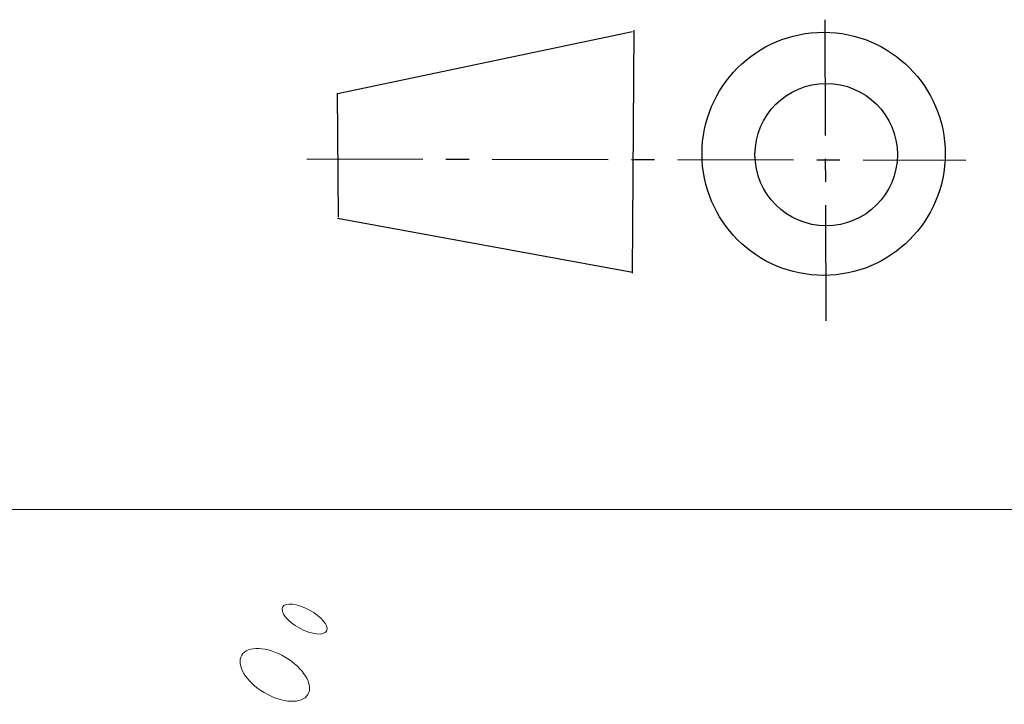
# Model space of a CAD drawing. Header units: millimetres. Extents: x 15 to 415, y 5 to 292.
# Tile 20 of 24: x 370 to 397, y 25 to 44. Entities that reach past the tile are written whole.
import ezdxf
from ezdxf.enums import TextEntityAlignment as Align

# ---------------------------------------------------------------- set-up
doc = ezdxf.new("R2010")
doc.units = ezdxf.units.MM
doc.linetypes.add('CENTER', pattern=[10.16, 6.35, -1.27, 1.27, -1.27])
doc.layers.add('FORMAT', color=7, linetype='Continuous')
doc.layers.add('SLD-0', color=179, linetype='Continuous')
doc.styles.add('SLDTEXTSTYLE1', font='TXT', dxfattribs={"width": 0.75})

# ---------------------------------------------------------------- blocks, each defined once
blk = doc.blocks.new('CLIENT_TPL')
at = {"color": 7, "linetype": 'Continuous', "lineweight": 0}
blk.add_line((518.55, 67.016), (788.55, 67.016), dxfattribs=at)
for centre, major_axis, ratio in [((724.697, 61.005), (1.207, -0.653), 0.410926), ((723.065, 57.945), (1.815, -1.074), 0.535163)]:
    blk.add_ellipse(centre, major_axis=major_axis, ratio=ratio, dxfattribs=at)
at = {"layer": 'FORMAT', "color": 179, "linetype": 'Continuous'}
for p, q in [((726.499, 89.814), (742.676, 93.208)), ((742.742, 93.288), (742.649, 79.967)), ((726.478, 89.82), (726.538, 83.03)), ((742.676, 79.999), (726.499, 82.965))]:
    blk.add_line(p, q, dxfattribs=at)
for centre, radius in [((753.144, 86.504), 6.663), ((753.286, 86.46), 3.903)]:
    blk.add_circle(centre, radius, dxfattribs=at)
at = {"layer": 'SLD-0', "color": 149, "linetype": 'CENTER'}
for p, q in [((753.203, 93.855), (753.272, 77.292)), ((724.827, 86.229), (760.941, 86.156))]:
    blk.add_line(p, q, dxfattribs=at)
at = {"color": 7, "linetype": 'Continuous', "lineweight": 0, "style": 'SLDTEXTSTYLE1', "width": 0.75}
for tag, height, p in [('REF_ASM', 5.821, (716.307, 121.735)), ('ECHELLE', 6.35, (560.731, 52.26)), ('REVISION', 6.35, (651.894, 52.26)), ('FORMAT', 6.35, (561.113, 32.125)), ('FOLIO', 6.35, (647.779, 32.125))]:
    blk.add_attdef(tag, text='', height=height, dxfattribs=at).set_placement(p, align=Align.BOTTOM_LEFT)
at = {"color": 7, "linetype": 'Continuous', "lineweight": 0}
blk.add_attdef('DESIGNATION', (0, 0), '', height=1, dxfattribs=at)

msp = doc.modelspace()

# ---------------------------------------------------------------- block references
at = {"color": 7, "linetype": 'Continuous', "xscale": 0.5, "yscale": 0.5, "zscale": 0.5}
msp.add_blockref('CLIENT_TPL', (15.803755, -3.293458), dxfattribs=at)

doc.saveas('drawing.dxf')
